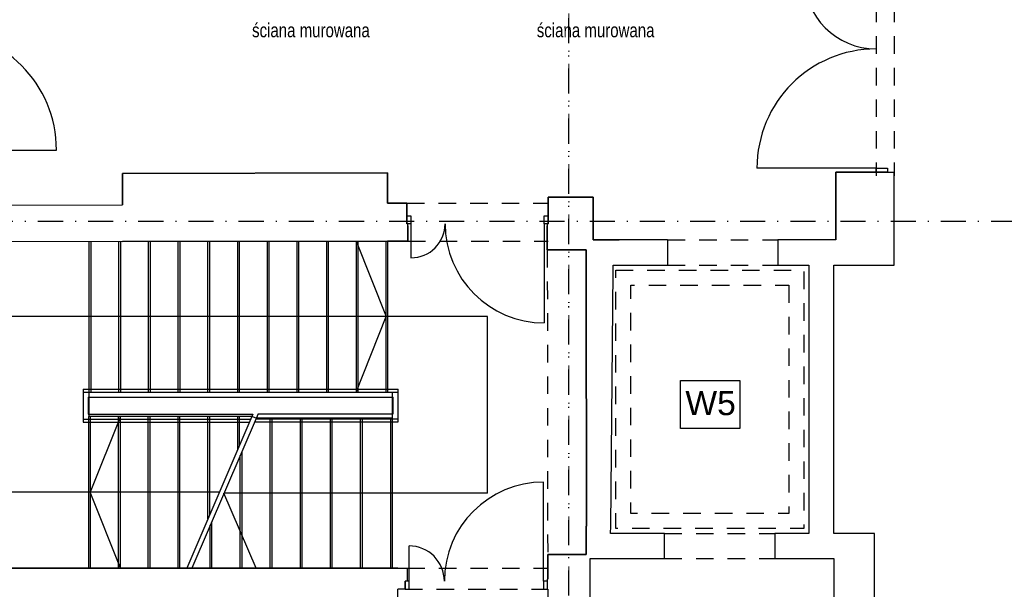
# Model space of a CAD drawing. Header units: metres. Extents: x -1437 to 3563, y -2228 to 2026.
# Tile 3 of 11: x -868 to 113, y -907 to -339. Entities that reach past the tile are written whole.
import ezdxf

# ---------------------------------------------------------------- set-up
doc = ezdxf.new("R2010")
doc.units = ezdxf.units.M
doc.header["$LTSCALE"] = 50
doc.header["$MEASUREMENT"] = 0
for name, pattern in [('DASHDOTX2', [1, 0.5, -0.25, 0, -0.25]), ('DO', [1, 0.5, -0.24, 0.02, -0.24]), ('DP', [0.63, 0.35, -0.28])]:
    doc.linetypes.add(name, pattern=pattern)
for name, color, linetype in [('A_osie', 7, 'Continuous'), ('BZ_osd', 1, 'DO'), ('BZ_txs', 2, 'Continuous'), ('k3_sciany istn', 1, 'DP')]:
    doc.layers.add(name, color=color, linetype=linetype)
doc.styles.add('BIKTS', font='bikromsw.shx', dxfattribs={"width": 0.85})
doc.styles.add('GENERATED_STYLE_1', font='arial.ttf')

msp = doc.modelspace()

# ---------------------------------------------------------------- hatches: boundary and pattern name
at = {"layer": 'k3_sciany istn', "linetype": 'Continuous'}
msp.add_hatch(color=256, dxfattribs=at).paths.add_polyline_path([(-341.78, -896.61), (-341.98, -896.61), (-341.98, -898.61), (-341.98, -906.61), (-341.78, -906.61)])

# ---------------------------------------------------------------- linework, layer by layer
at = {"linetype": 'Continuous'}
for p, q in [((-342.18, -568.58), (-342.29, -544.47)), ((-481.1, -559.81), (-501.43, -559.85)), ((-341.78, -896.61), (-341.78, -871.91)), ((-341.78, -871.91), (-303.28, -871.91))]:
    msp.add_line(p, q, dxfattribs=at)
at = {"layer": 'A_osie', "color": 18, "linetype": 'DASHDOTX2', "lineweight": 5}
msp.add_line((-320.55, 117.93), (-320.55, -1524.28), dxfattribs=at)
at = {"layer": 'BZ_osd'}
for p, q in [((-320.55, -1512.77), (-320.55, 1496.82)), ((2925.13, -540.27), (-1166.1, -540.27))]:
    msp.add_line(p, q, dxfattribs=at)
at = {"layer": 'k3_sciany istn', "linetype": 'DP'}
for p, q in [((-14.4, -292.67), (-14.4, -491.17)), ((3.6, -292.67), (3.6, -491.17)), ((-482.1, -521.97), (-341.3, -521.97)), ((-222.3, -558.67), (-112.3, -558.67)), ((-481.1, -559.81), (-341.3, -559.81)), ((-342.18, -568.58), (-341.78, -871.91)), ((-222.3, -583.67), (-112.3, -583.67)), ((-225.4, -850.97), (-115.4, -850.97)), ((-225.4, -875.97), (-115.4, -875.97)), ((-481.8, -885.41), (-341.78, -885.41)), ((-483.98, -906.41), (-341.78, -906.41))]:
    msp.add_line(p, q, dxfattribs=at)
at = {"layer": 'k3_sciany istn', "linetype": 'Continuous'}
for p, q in [((-950.27, -469.06), (-831.47, -469.06)), ((-14.4, -487.17), (-133.2, -487.17)), ((-14.4, -491.17), (-14.4, -487.17)), ((-14.4, -487.17), (-2.9, -487.17)), ((-2.9, -487.17), (-2.9, -491.17)), ((-765.58, -492.34), (-501.55, -491.85)), ((-765.52, -523.84), (-765.58, -492.34)), ((-501.55, -491.85), (-501.5, -521.97)), ((-54.4, -558.67), (-54.4, -491.17)), ((-54.4, -491.17), (-14.4, -491.17)), ((-14.4, -491.17), (-14.4, -494.87)), ((-14.4, -491.17), (-2.9, -491.17)), ((-2.9, -491.17), (-14.4, -491.17)), ((-14.4, -491.17), (-2.9, -491.17)), ((-14.4, -491.17), (-14.4, -494.87)), ((-2.9, -491.17), (3.6, -491.17)), ((-2.9, -491.17), (3.6, -491.17)), ((3.6, -491.17), (3.6, -494.87)), ((3.6, -491.17), (3.6, -494.87)), ((-341.3, -542.47), (-341.3, -515.97)), ((-341.3, -515.97), (-296.3, -515.97)), ((-296.3, -515.97), (-296.3, -558.67)), ((-924.57, -524.14), (-765.52, -523.84)), ((-501.5, -521.97), (-482.1, -521.97)), ((-482.1, -521.97), (-482.1, -534.47)), ((-482.1, -534.47), (-482.1, -542.47)), ((-482.1, -534.47), (-478.1, -534.47)), ((-482.1, -542.47), (-482.1, -534.47)), ((-482.1, -534.47), (-482.1, -542.47)), ((-478.1, -534.47), (-478.1, -542.47)), ((-345.3, -542.47), (-345.3, -534.47)), ((-345.3, -534.47), (-341.3, -534.47)), ((-341.73, -534.47), (-341.73, -542.47)), ((-341.3, -534.47), (-341.3, -542.47)), ((-341.3, -534.47), (-341.3, -542.47)), ((-341.3, -534.47), (-341.3, -542.47)), ((-478.1, -542.47), (-482.1, -542.47)), ((-481.1, -544.47), (-481.1, -559.81)), ((-478.1, -542.47), (-478.1, -576.47)), ((-341.3, -542.47), (-345.3, -542.47)), ((-345.3, -542.47), (-345.3, -641.27)), ((-341.73, -542.47), (-341.3, -542.47)), ((-296.3, -558.67), (-270.5, -558.67)), ((-222.3, -558.67), (-222.3, -583.67)), ((-112.3, -558.67), (-112.3, -583.67)), ((-765.45, -560.34), (-929.5, -560.65)), ((-798.8, -734.61), (-798.8, -560.41)), ((-797.3, -560.4), (-797.3, -710.11)), ((-769.2, -710.11), (-769.2, -560.35)), ((-767.7, -560.35), (-767.7, -710.11)), ((-501.43, -559.85), (-765.45, -560.34)), ((-739.6, -710.11), (-739.6, -560.29)), ((-738.1, -560.29), (-738.1, -710.11)), ((-710, -710.11), (-710, -560.24)), ((-708.5, -560.24), (-708.5, -710.11)), ((-680.4, -710.11), (-680.4, -560.18)), ((-678.9, -560.18), (-678.9, -710.11)), ((-650.8, -710.11), (-650.8, -560.13)), ((-649.3, -560.12), (-649.3, -710.11)), ((-621.2, -710.11), (-621.2, -560.07)), ((-619.7, -560.07), (-619.7, -710.11)), ((-591.6, -710.11), (-591.6, -560.02)), ((-590.1, -560.01), (-590.1, -710.11)), ((-562, -710.11), (-562, -559.96)), ((-560.5, -559.96), (-560.5, -710.11)), ((-532.81, -559.91), (-502.8, -634.98)), ((-532.4, -710.11), (-532.4, -559.9)), ((-530.9, -559.9), (-530.9, -710.11)), ((-502.8, -710.11), (-502.8, -559.85)), ((-501.3, -559.85), (-501.3, -710.11)), ((-303.28, -568.51), (-342.18, -568.58)), ((-303.28, -589.69), (-303.28, -568.51)), ((-303.24, -843.77), (-303.28, -589.69)), ((-401.8, -634.98), (-878.8, -634.98)), ((-532.83, -710.11), (-502.8, -634.98)), ((-401.8, -810.84), (-401.8, -634.98)), ((-804.8, -707.22), (-804.8, -740.11)), ((-804.8, -707.22), (-490.8, -707.22)), ((-804.8, -710.22), (-490.8, -710.22)), ((-799.8, -715.22), (-799.8, -732.11)), ((-799.8, -715.22), (-495.8, -715.22)), ((-798.8, -710.11), (-496.8, -710.11)), ((-496.8, -710.11), (-496.8, -885.41)), ((-495.8, -731.97), (-495.8, -715.22)), ((-490.8, -739.97), (-490.8, -707.22)), ((-799.8, -732.11), (-635.59, -732.11)), ((-799.3, -885.41), (-799.3, -734.61)), ((-636.67, -734.61), (-798.8, -734.61)), ((-797.8, -734.61), (-797.8, -885.41)), ((-767.66, -734.61), (-797.8, -810.01)), ((-769.6, -885.41), (-769.6, -734.61)), ((-768.1, -734.61), (-768.1, -885.41)), ((-739.9, -885.41), (-739.9, -734.61)), ((-738.4, -734.61), (-738.4, -885.41)), ((-710.2, -885.41), (-710.2, -734.61)), ((-708.7, -734.61), (-708.7, -885.41)), ((-635.59, -732.11), (-701.63, -885.41)), ((-630.54, -731.97), (-696.63, -885.41)), ((-680.5, -836.35), (-680.5, -734.61)), ((-679, -734.61), (-679, -832.86)), ((-650.8, -767.4), (-650.8, -734.61)), ((-649.3, -734.61), (-649.3, -763.92)), ((-630.54, -731.97), (-495.8, -731.97)), ((-804.8, -737.11), (-637.75, -737.11)), ((-804.8, -740.11), (-639.04, -740.11)), ((-633.98, -739.97), (-490.8, -739.97)), ((-632.69, -736.97), (-490.8, -736.97)), ((-496.8, -736.27), (-632.39, -736.27)), ((-618.3, -885.41), (-618.3, -736.27)), ((-616.8, -736.27), (-616.8, -885.41)), ((-588.3, -885.41), (-588.3, -736.27)), ((-586.8, -736.27), (-586.8, -885.41)), ((-558.3, -885.41), (-558.3, -736.27)), ((-556.8, -736.27), (-556.8, -885.41)), ((-528.3, -885.41), (-528.3, -736.27)), ((-526.8, -736.27), (-526.8, -885.41)), ((-498.3, -885.41), (-498.3, -736.27)), ((-648.3, -885.41), (-648.3, -773.2)), ((-646.8, -769.72), (-646.8, -885.41)), ((-345.98, -898.61), (-345.98, -799.81)), ((-669.15, -810.01), (-878.8, -810.01)), ((-767.66, -885.41), (-797.8, -810.01)), ((-401.8, -810.84), (-664.51, -810.84)), ((-632.39, -885.41), (-664.51, -810.84)), ((-678.3, -885.41), (-678.3, -842.85)), ((-676.8, -839.36), (-676.8, -885.41)), ((-303.28, -871.91), (-303.28, -843.77)), ((-303.28, -843.77), (-303.24, -843.77)), ((-479.98, -898.61), (-479.98, -863.41)), ((-927.08, -885.41), (-570.88, -885.41)), ((-570.88, -885.41), (-491.18, -885.41)), ((-491.18, -885.41), (-481.8, -885.41)), ((-481.8, -885.41), (-481.8, -898.61)), ((-483.98, -906.61), (-483.98, -898.61)), ((-479.98, -898.61), (-483.98, -898.61)), ((-483.98, -898.61), (-483.98, -906.61)), ((-483.98, -906.61), (-483.98, -898.61)), ((-479.98, -906.61), (-479.98, -898.61)), ((-341.98, -898.61), (-345.98, -898.61)), ((-345.98, -898.61), (-345.98, -906.61)), ((-341.98, -898.61), (-341.98, -896.61)), ((-341.98, -898.61), (-341.98, -896.61)), ((-341.98, -906.61), (-341.98, -898.61)), ((-341.98, -906.61), (-341.98, -898.61)), ((-341.98, -906.61), (-341.98, -898.61)), ((-483.98, -906.61), (-491.18, -906.61)), ((-483.98, -906.61), (-487.68, -906.61)), ((-483.98, -906.61), (-479.98, -906.61)), ((-345.98, -906.61), (-341.98, -906.61))]:
    msp.add_line(p, q, dxfattribs=at)
at = {"layer": 'k3_sciany istn', "linetype": 'Continuous', "flags": 128}
for points in [[(-501.55, -491.85), (-765.58, -492.34)], [(-765.58, -492.34), (-765.52, -523.84)], [(-501.5, -521.97), (-501.55, -491.85)], [(-54.4, -491.17), (-54.4, -558.67)], [(-14.4, -491.17), (-54.4, -491.17)], [(3.6, -583.67), (3.6, -491.17)], [(-296.3, -515.97), (-341.3, -515.97)], [(-341.3, -515.97), (-341.3, -542.47)], [(-296.3, -558.67), (-296.3, -515.97)], [(-482.1, -521.97), (-501.5, -521.97)], [(-482.1, -542.47), (-482.1, -521.97)], [(-481.1, -542.47), (-482.1, -542.47)], [(-481.1, -559.81), (-481.1, -542.47)], [(-341.3, -542.47), (-342.3, -542.47)], [(-342.3, -542.47), (-342.18, -568.58)], [(-270.5, -558.67), (-296.3, -558.67)], [(-222.3, -558.67), (-270.5, -558.67)], [(-54.4, -558.67), (-112.3, -558.67)], [(-765.45, -560.34), (-501.43, -559.85)], [(-501.43, -559.85), (-481.1, -559.81)], [(-342.18, -568.58), (-303.28, -568.51)], [(-303.28, -568.51), (-303.28, -589.69)], [(-276.57, -589.64), (-276.51, -583.67)], [(-276.51, -583.67), (-270.5, -583.67)], [(-270.5, -583.67), (-222.3, -583.67)], [(-112.3, -583.67), (-81.5, -583.67)], [(-81.5, -583.67), (-81.5, -850.97)], [(-56.5, -850.97), (-56.5, -583.67)], [(-56.5, -583.67), (3.6, -583.67)], [(-303.28, -589.69), (-303.24, -843.77)], [(-278.94, -843.77), (-276.57, -589.64)], [(-303.28, -843.77), (-303.28, -871.91)], [(-279.01, -850.97), (-278.94, -843.77)], [(-272.4, -850.97), (-279.01, -850.97)], [(-225.4, -850.97), (-272.4, -850.97)], [(-225.4, -875.97), (-225.4, -850.97)], [(-81.5, -850.97), (-115.4, -850.97)], [(-115.4, -850.97), (-115.4, -875.97)], [(-15.88, -850.97), (-56.5, -850.97)], [(-15.88, -938.11), (-15.88, -850.97)], [(-303.28, -871.91), (-341.78, -871.91)], [(-341.78, -871.91), (-341.78, -896.61)], [(-299.58, -927.71), (-299.58, -875.97)], [(-299.58, -875.97), (-272.4, -875.97)], [(-272.4, -875.97), (-225.4, -875.97)], [(-115.4, -875.97), (-56.38, -875.97)], [(-56.38, -875.97), (-56.38, -938.11)], [(-570.88, -885.41), (-927.08, -885.41)], [(-491.18, -885.41), (-570.88, -885.41)], [(-491.18, -935.41), (-491.18, -906.61)], [(-341.98, -906.61), (-341.78, -906.61)], [(-341.78, -906.61), (-341.78, -927.71)]]:
    msp.add_lwpolyline(points, dxfattribs=at)
at = {"layer": 'k3_sciany istn', "linetype": 'DP', "flags": 128}
for points in [[(-274, -588.67), (-86.5, -588.67), (-86.5, -845.97), (-274, -845.97)], [(-101.5, -603.67), (-101.5, -830.97), (-259, -830.97), (-259, -603.67)]]:
    msp.add_lwpolyline(points, close=True, dxfattribs=at)
at = {"layer": 'k3_sciany istn', "linetype": 'Continuous', "flags": 128}
for points in [[(-209.54, -698.64), (-150.17, -698.64), (-150.17, -746.36), (-209.54, -746.36)], [(-798.8, -710.11), (-496.8, -710.11), (-496.8, -736.27), (-632.39, -736.27), (-636.67, -734.61), (-798.8, -734.61)]]:
    msp.add_lwpolyline(points, close=True, dxfattribs=at)
at = {"layer": 'k3_sciany istn', "linetype": 'Continuous'}
for centre, radius, start, end in [((-14.4, -296.67), 71.7, 180, 270), ((-950.27, -469.06), 118.8, 0, 90), ((-14.4, -487.17), 118.8, 90, 180), ((-478.1, -542.47), 34, 270, 0), ((-345.3, -542.47), 98.8, 180, 270), ((-345.98, -898.61), 98.8, 90, 180), ((-479.98, -898.61), 35.2, 0, 90)]:
    msp.add_arc(centre, radius, start, end, dxfattribs=at)

# ---------------------------------------------------------------- texts
at = {"layer": 'BZ_txs', "style": 'BIKTS', "width": 0.8}
for p in [(-636.48, -356.79), (-352.69, -356.79)]:
    msp.add_text('ściana murowana', height=14, dxfattribs=at).set_placement(p)
at = {"layer": 'k3_sciany istn', "linetype": 'Continuous', "insert": (-204.54, -721.33), "char_height": 23.999, "attachment_point": 4, "style": 'GENERATED_STYLE_1'}
msp.add_mtext('\\A1;{\\fArial|b0|i0|c238|p38;W5}', dxfattribs=at)

doc.saveas('drawing.dxf')
